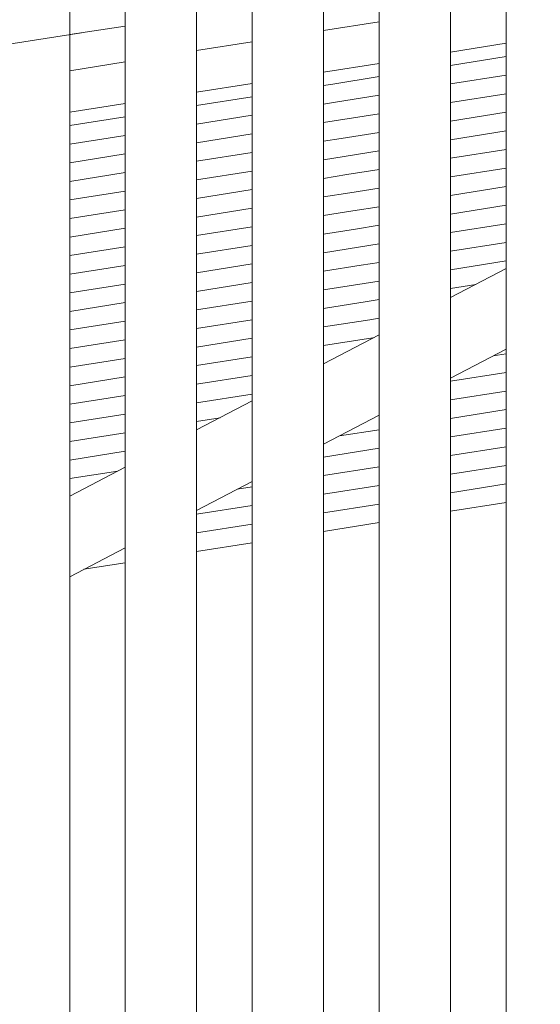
# Model space of a CAD drawing. Header units: millimetres. Extents: x -65 to 293624, y -1905 to 31061.
# Tile 208 of 256: x 113960 to 114288, y 22194 to 22814. Entities that reach past the tile are written whole.
import ezdxf

# ---------------------------------------------------------------- set-up
doc = ezdxf.new("R2010")
doc.units = ezdxf.units.MM
doc.header["$MEASUREMENT"] = 0
doc.linetypes.add('Hidden Line', pattern=[317.5, 211.666667, -105.833333])
for name, color, linetype in [('00 2D joon.AR', 7, 'Continuous'), ('1236 Katuslaed.AR', 7, 'Continuous'), ('1245 Sisehoovi varjestus.AR', 7, 'Continuous'), ('1263 Katuse alusserv.AR', 7, 'Continuous')]:
    doc.layers.add(name, color=color, linetype=linetype)

# ---------------------------------------------------------------- blocks, each defined once
blk = doc.blocks.new('*X2078', base_point=(20443.11, 12361.43))
at = {"layer": '1263 Katuse alusserv.AR', "color": 7, "linetype": 'Continuous', "lineweight": 13}
for p, q in [((114026.88, 22752.85), (113991.88, 22747.32)), ((114026.88, 22752.85), (113991.88, 22747.32)), ((114026.88, 22741.16), (113991.88, 22735.63)), ((114026.88, 22741.16), (113991.88, 22735.63)), ((114026.88, 22729.46), (113991.88, 22723.93)), ((114026.88, 22729.46), (113991.88, 22723.93)), ((114026.88, 22717.76), (113991.88, 22712.23)), ((114026.88, 22717.76), (113991.88, 22712.23)), ((114026.88, 22706.06), (113991.88, 22700.53)), ((114026.88, 22706.06), (113991.88, 22700.53)), ((114026.88, 22694.36), (113991.88, 22688.83)), ((114026.88, 22694.36), (113991.88, 22688.83)), ((114026.88, 22682.66), (113991.88, 22677.13)), ((114026.88, 22682.66), (113991.88, 22677.13)), ((114026.88, 22670.97), (113991.88, 22665.44)), ((114026.88, 22670.97), (113991.88, 22665.44)), ((114026.88, 22659.27), (113991.88, 22653.74)), ((114026.88, 22659.27), (113991.88, 22653.74)), ((114026.88, 22647.57), (113991.88, 22642.04)), ((114026.88, 22647.57), (113991.88, 22642.04)), ((114026.88, 22635.87), (113991.88, 22630.34)), ((114026.88, 22635.87), (113991.88, 22630.34)), ((114026.88, 22624.17), (113991.88, 22618.64)), ((114026.88, 22624.17), (113991.88, 22618.64)), ((114026.88, 22612.48), (113991.88, 22606.94)), ((114026.88, 22612.48), (113991.88, 22606.94)), ((114026.88, 22600.78), (113991.88, 22595.25)), ((114026.88, 22600.78), (113991.88, 22595.25)), ((114026.88, 22589.08), (113991.88, 22583.55)), ((114026.88, 22589.08), (113991.88, 22583.55)), ((114026.88, 22577.38), (113991.88, 22571.85)), ((114026.88, 22577.38), (113991.88, 22571.85)), ((114026.88, 22565.68), (113991.88, 22560.15)), ((114026.88, 22565.68), (113991.88, 22560.15)), ((114026.88, 22553.98), (113991.88, 22548.45)), ((114026.88, 22553.98), (113991.88, 22548.45)), ((114026.88, 22542.29), (113991.88, 22536.76)), ((114026.88, 22542.29), (113991.88, 22536.76)), ((114022.15, 22529.84), (113991.88, 22525.06)), ((114022.15, 22529.84), (113991.88, 22525.06))]:
    blk.add_line(p, q, dxfattribs=at)
blk = doc.blocks.new('*X2079', base_point=(20443.11, 12361.43))
at = {"layer": '1263 Katuse alusserv.AR', "color": 7, "linetype": 'Continuous', "lineweight": 13}
for p, q in [((114026.88, 22752.85), (113991.88, 22747.32)), ((114026.88, 22752.85), (113991.88, 22747.32)), ((114026.88, 22741.16), (113991.88, 22735.63)), ((114026.88, 22741.16), (113991.88, 22735.63)), ((114026.88, 22729.46), (113991.88, 22723.93)), ((114026.88, 22729.46), (113991.88, 22723.93)), ((114026.88, 22717.76), (113991.88, 22712.23)), ((114026.88, 22717.76), (113991.88, 22712.23)), ((114026.88, 22706.06), (113991.88, 22700.53)), ((114026.88, 22706.06), (113991.88, 22700.53)), ((114026.88, 22694.36), (113991.88, 22688.83)), ((114026.88, 22694.36), (113991.88, 22688.83)), ((114026.88, 22682.66), (113991.88, 22677.13)), ((114026.88, 22682.66), (113991.88, 22677.13)), ((114026.88, 22670.97), (113991.88, 22665.44)), ((114026.88, 22670.97), (113991.88, 22665.44)), ((114026.88, 22659.27), (113991.88, 22653.74)), ((114026.88, 22659.27), (113991.88, 22653.74)), ((114026.88, 22647.57), (113991.88, 22642.04)), ((114026.88, 22647.57), (113991.88, 22642.04)), ((114026.88, 22635.87), (113991.88, 22630.34)), ((114026.88, 22635.87), (113991.88, 22630.34)), ((114026.88, 22624.17), (113991.88, 22618.64)), ((114026.88, 22624.17), (113991.88, 22618.64)), ((114026.88, 22612.48), (113991.88, 22606.94)), ((114026.88, 22612.48), (113991.88, 22606.94)), ((114026.88, 22600.78), (113991.88, 22595.25)), ((114026.88, 22600.78), (113991.88, 22595.25)), ((114026.88, 22589.08), (113991.88, 22583.55)), ((114026.88, 22589.08), (113991.88, 22583.55)), ((114026.88, 22577.38), (113991.88, 22571.85)), ((114026.88, 22577.38), (113991.88, 22571.85)), ((114026.88, 22565.68), (113991.88, 22560.15)), ((114026.88, 22565.68), (113991.88, 22560.15)), ((114026.88, 22553.98), (113991.88, 22548.45)), ((114026.88, 22553.98), (113991.88, 22548.45)), ((114026.88, 22542.29), (113991.88, 22536.76)), ((114026.88, 22542.29), (113991.88, 22536.76)), ((114022.15, 22529.84), (113991.88, 22525.06)), ((114022.15, 22529.84), (113991.88, 22525.06))]:
    blk.add_line(p, q, dxfattribs=at)
blk = doc.blocks.new('*X2082', base_point=(20443.11, 12361.43))
at = {"layer": '1263 Katuse alusserv.AR', "color": 7, "linetype": 'Continuous', "lineweight": 13}
for p, q in [((114106.88, 22765.49), (114071.88, 22759.96)), ((114106.88, 22765.49), (114071.88, 22759.96)), ((114106.88, 22753.8), (114071.88, 22748.27)), ((114106.88, 22753.8), (114071.88, 22748.27)), ((114106.88, 22742.1), (114071.88, 22736.57)), ((114106.88, 22742.1), (114071.88, 22736.57)), ((114106.88, 22730.4), (114071.88, 22724.87)), ((114106.88, 22730.4), (114071.88, 22724.87)), ((114106.88, 22718.7), (114071.88, 22713.17)), ((114106.88, 22718.7), (114071.88, 22713.17)), ((114106.88, 22707), (114071.88, 22701.47)), ((114106.88, 22707), (114071.88, 22701.47)), ((114106.88, 22695.3), (114071.88, 22689.77)), ((114106.88, 22695.3), (114071.88, 22689.77)), ((114106.88, 22683.61), (114071.88, 22678.08)), ((114106.88, 22683.61), (114071.88, 22678.08)), ((114106.88, 22671.91), (114071.88, 22666.38)), ((114106.88, 22671.91), (114071.88, 22666.38)), ((114106.88, 22660.21), (114071.88, 22654.68)), ((114106.88, 22660.21), (114071.88, 22654.68)), ((114106.88, 22648.51), (114071.88, 22642.98)), ((114106.88, 22648.51), (114071.88, 22642.98)), ((114106.88, 22636.81), (114071.88, 22631.28)), ((114106.88, 22636.81), (114071.88, 22631.28)), ((114106.88, 22625.12), (114071.88, 22619.59)), ((114106.88, 22625.12), (114071.88, 22619.59)), ((114106.88, 22613.42), (114071.88, 22607.89)), ((114106.88, 22613.42), (114071.88, 22607.89)), ((114106.88, 22601.72), (114071.88, 22596.19)), ((114106.88, 22601.72), (114071.88, 22596.19)), ((114106.88, 22590.02), (114071.88, 22584.49)), ((114106.88, 22590.02), (114071.88, 22584.49)), ((114106.88, 22578.32), (114071.88, 22572.79)), ((114106.88, 22578.32), (114071.88, 22572.79)), ((114086.6, 22563.42), (114071.88, 22561.09)), ((114086.6, 22563.42), (114071.88, 22561.09))]:
    blk.add_line(p, q, dxfattribs=at)
blk = doc.blocks.new('*X2083', base_point=(20443.11, 12361.43))
at = {"layer": '1263 Katuse alusserv.AR', "color": 7, "linetype": 'Continuous', "lineweight": 13}
for p, q in [((114106.88, 22765.49), (114071.88, 22759.96)), ((114106.88, 22765.49), (114071.88, 22759.96)), ((114106.88, 22753.8), (114071.88, 22748.27)), ((114106.88, 22753.8), (114071.88, 22748.27)), ((114106.88, 22742.1), (114071.88, 22736.57)), ((114106.88, 22742.1), (114071.88, 22736.57)), ((114106.88, 22730.4), (114071.88, 22724.87)), ((114106.88, 22730.4), (114071.88, 22724.87)), ((114106.88, 22718.7), (114071.88, 22713.17)), ((114106.88, 22718.7), (114071.88, 22713.17)), ((114106.88, 22707), (114071.88, 22701.47)), ((114106.88, 22707), (114071.88, 22701.47)), ((114106.88, 22695.3), (114071.88, 22689.77)), ((114106.88, 22695.3), (114071.88, 22689.77)), ((114106.88, 22683.61), (114071.88, 22678.08)), ((114106.88, 22683.61), (114071.88, 22678.08)), ((114106.88, 22671.91), (114071.88, 22666.38)), ((114106.88, 22671.91), (114071.88, 22666.38)), ((114106.88, 22660.21), (114071.88, 22654.68)), ((114106.88, 22660.21), (114071.88, 22654.68)), ((114106.88, 22648.51), (114071.88, 22642.98)), ((114106.88, 22648.51), (114071.88, 22642.98)), ((114106.88, 22636.81), (114071.88, 22631.28)), ((114106.88, 22636.81), (114071.88, 22631.28)), ((114106.88, 22625.12), (114071.88, 22619.59)), ((114106.88, 22625.12), (114071.88, 22619.59)), ((114106.88, 22613.42), (114071.88, 22607.89)), ((114106.88, 22613.42), (114071.88, 22607.89)), ((114106.88, 22601.72), (114071.88, 22596.19)), ((114106.88, 22601.72), (114071.88, 22596.19)), ((114106.88, 22590.02), (114071.88, 22584.49)), ((114106.88, 22590.02), (114071.88, 22584.49)), ((114106.88, 22578.32), (114071.88, 22572.79)), ((114106.88, 22578.32), (114071.88, 22572.79)), ((114086.6, 22563.42), (114071.88, 22561.09)), ((114086.6, 22563.42), (114071.88, 22561.09))]:
    blk.add_line(p, q, dxfattribs=at)
blk = doc.blocks.new('*X2084', base_point=(20443.11, 12361.43))
at = {"layer": '1263 Katuse alusserv.AR', "color": 7, "linetype": 'Continuous', "lineweight": 13}
for p, q in [((114106.88, 22519.83), (114097.48, 22518.35)), ((114106.88, 22519.83), (114097.48, 22518.35)), ((114106.88, 22508.13), (114071.88, 22502.6)), ((114106.88, 22508.13), (114071.88, 22502.6)), ((114106.88, 22496.43), (114071.88, 22490.9)), ((114106.88, 22496.43), (114071.88, 22490.9))]:
    blk.add_line(p, q, dxfattribs=at)
blk = doc.blocks.new('*X2085', base_point=(20443.11, 12361.43))
at = {"layer": '1263 Katuse alusserv.AR', "color": 7, "linetype": 'Continuous', "lineweight": 13}
for p, q in [((114106.88, 22519.83), (114097.48, 22518.35)), ((114106.88, 22519.83), (114097.48, 22518.35)), ((114106.88, 22508.13), (114071.88, 22502.6)), ((114106.88, 22508.13), (114071.88, 22502.6)), ((114106.88, 22496.43), (114071.88, 22490.9)), ((114106.88, 22496.43), (114071.88, 22490.9))]:
    blk.add_line(p, q, dxfattribs=at)
blk = doc.blocks.new('*X2086', base_point=(20443.11, 12361.43))
at = {"layer": '1263 Katuse alusserv.AR', "color": 7, "linetype": 'Continuous', "lineweight": 13}
for p, q in [((114186.88, 22778.13), (114157.57, 22773.5)), ((114186.88, 22778.13), (114157.57, 22773.5)), ((114157.57, 22773.5), (114151.88, 22772.6)), ((114157.57, 22773.5), (114151.88, 22772.6)), ((114159.37, 22762.09), (114151.88, 22760.91)), ((114159.37, 22762.09), (114151.88, 22760.91)), ((114186.88, 22766.44), (114159.37, 22762.09)), ((114186.88, 22766.44), (114159.37, 22762.09)), ((114161.17, 22750.68), (114151.88, 22749.21)), ((114161.17, 22750.68), (114151.88, 22749.21)), ((114186.88, 22754.74), (114161.17, 22750.68)), ((114186.88, 22754.74), (114161.17, 22750.68)), ((114162.98, 22739.26), (114151.88, 22737.51)), ((114162.98, 22739.26), (114151.88, 22737.51)), ((114186.88, 22743.04), (114162.98, 22739.26)), ((114186.88, 22743.04), (114162.98, 22739.26)), ((114186.88, 22731.34), (114164.78, 22727.85)), ((114186.88, 22731.34), (114164.78, 22727.85)), ((114164.78, 22727.85), (114151.88, 22725.81)), ((114164.78, 22727.85), (114151.88, 22725.81)), ((114186.88, 22719.64), (114166.58, 22716.44)), ((114186.88, 22719.64), (114166.58, 22716.44)), ((114166.58, 22716.44), (114151.88, 22714.11)), ((114166.58, 22716.44), (114151.88, 22714.11)), ((114186.88, 22707.95), (114168.39, 22705.02)), ((114186.88, 22707.95), (114168.39, 22705.02)), ((114168.39, 22705.02), (114151.88, 22702.42)), ((114168.39, 22705.02), (114151.88, 22702.42)), ((114186.88, 22696.25), (114170.19, 22693.61)), ((114186.88, 22696.25), (114170.19, 22693.61)), ((114170.19, 22693.61), (114151.88, 22690.72)), ((114170.19, 22693.61), (114151.88, 22690.72)), ((114171.99, 22682.2), (114151.88, 22679.02)), ((114171.99, 22682.2), (114151.88, 22679.02)), ((114186.88, 22684.55), (114171.99, 22682.2)), ((114186.88, 22684.55), (114171.99, 22682.2)), ((114173.8, 22670.78), (114151.88, 22667.32)), ((114173.8, 22670.78), (114151.88, 22667.32)), ((114186.88, 22672.85), (114173.8, 22670.78)), ((114186.88, 22672.85), (114173.8, 22670.78)), ((114175.6, 22659.37), (114151.88, 22655.62)), ((114175.6, 22659.37), (114151.88, 22655.62)), ((114186.88, 22661.15), (114175.6, 22659.37)), ((114186.88, 22661.15), (114175.6, 22659.37)), ((114177.4, 22647.96), (114151.88, 22643.92)), ((114177.4, 22647.96), (114151.88, 22643.92)), ((114186.88, 22649.45), (114177.4, 22647.96)), ((114186.88, 22649.45), (114177.4, 22647.96)), ((114179.21, 22636.54), (114151.88, 22632.23)), ((114179.21, 22636.54), (114151.88, 22632.23)), ((114186.88, 22637.76), (114179.21, 22636.54)), ((114186.88, 22637.76), (114179.21, 22636.54)), ((114186.88, 22626.06), (114181.01, 22625.13)), ((114186.88, 22626.06), (114181.01, 22625.13)), ((114181.01, 22625.13), (114151.88, 22620.53)), ((114181.01, 22625.13), (114151.88, 22620.53)), ((114182.81, 22613.72), (114151.88, 22608.83)), ((114182.81, 22613.72), (114151.88, 22608.83)), ((114183.27, 22613.79), (114182.81, 22613.72)), ((114183.27, 22613.79), (114182.81, 22613.72))]:
    blk.add_line(p, q, dxfattribs=at)
blk = doc.blocks.new('*X2087', base_point=(20443.11, 12361.43))
at = {"layer": '1263 Katuse alusserv.AR', "color": 7, "linetype": 'Continuous', "lineweight": 13}
for p, q in [((114186.88, 22778.13), (114157.57, 22773.5)), ((114186.88, 22778.13), (114157.57, 22773.5)), ((114157.57, 22773.5), (114151.88, 22772.6)), ((114157.57, 22773.5), (114151.88, 22772.6)), ((114159.37, 22762.09), (114151.88, 22760.91)), ((114159.37, 22762.09), (114151.88, 22760.91)), ((114186.88, 22766.44), (114159.37, 22762.09)), ((114186.88, 22766.44), (114159.37, 22762.09)), ((114161.17, 22750.68), (114151.88, 22749.21)), ((114161.17, 22750.68), (114151.88, 22749.21)), ((114186.88, 22754.74), (114161.17, 22750.68)), ((114186.88, 22754.74), (114161.17, 22750.68)), ((114162.98, 22739.26), (114151.88, 22737.51)), ((114162.98, 22739.26), (114151.88, 22737.51)), ((114186.88, 22743.04), (114162.98, 22739.26)), ((114186.88, 22743.04), (114162.98, 22739.26)), ((114186.88, 22731.34), (114164.78, 22727.85)), ((114186.88, 22731.34), (114164.78, 22727.85)), ((114164.78, 22727.85), (114151.88, 22725.81)), ((114164.78, 22727.85), (114151.88, 22725.81)), ((114186.88, 22719.64), (114166.58, 22716.44)), ((114186.88, 22719.64), (114166.58, 22716.44)), ((114166.58, 22716.44), (114151.88, 22714.11)), ((114166.58, 22716.44), (114151.88, 22714.11)), ((114186.88, 22707.95), (114168.39, 22705.02)), ((114186.88, 22707.95), (114168.39, 22705.02)), ((114168.39, 22705.02), (114151.88, 22702.42)), ((114168.39, 22705.02), (114151.88, 22702.42)), ((114186.88, 22696.25), (114170.19, 22693.61)), ((114186.88, 22696.25), (114170.19, 22693.61)), ((114170.19, 22693.61), (114151.88, 22690.72)), ((114170.19, 22693.61), (114151.88, 22690.72)), ((114171.99, 22682.2), (114151.88, 22679.02)), ((114171.99, 22682.2), (114151.88, 22679.02)), ((114186.88, 22684.55), (114171.99, 22682.2)), ((114186.88, 22684.55), (114171.99, 22682.2)), ((114173.8, 22670.78), (114151.88, 22667.32)), ((114173.8, 22670.78), (114151.88, 22667.32)), ((114186.88, 22672.85), (114173.8, 22670.78)), ((114186.88, 22672.85), (114173.8, 22670.78)), ((114175.6, 22659.37), (114151.88, 22655.62)), ((114175.6, 22659.37), (114151.88, 22655.62)), ((114186.88, 22661.15), (114175.6, 22659.37)), ((114186.88, 22661.15), (114175.6, 22659.37)), ((114177.4, 22647.96), (114151.88, 22643.92)), ((114177.4, 22647.96), (114151.88, 22643.92)), ((114186.88, 22649.45), (114177.4, 22647.96)), ((114186.88, 22649.45), (114177.4, 22647.96)), ((114179.21, 22636.54), (114151.88, 22632.23)), ((114179.21, 22636.54), (114151.88, 22632.23)), ((114186.88, 22637.76), (114179.21, 22636.54)), ((114186.88, 22637.76), (114179.21, 22636.54)), ((114186.88, 22626.06), (114181.01, 22625.13)), ((114186.88, 22626.06), (114181.01, 22625.13)), ((114181.01, 22625.13), (114151.88, 22620.53)), ((114181.01, 22625.13), (114151.88, 22620.53)), ((114182.81, 22613.72), (114151.88, 22608.83)), ((114182.81, 22613.72), (114151.88, 22608.83)), ((114183.27, 22613.79), (114182.81, 22613.72)), ((114183.27, 22613.79), (114182.81, 22613.72))]:
    blk.add_line(p, q, dxfattribs=at)
blk = doc.blocks.new('*X2088', base_point=(20443.11, 12361.43))
at = {"layer": '1263 Katuse alusserv.AR', "color": 7, "linetype": 'Continuous', "lineweight": 13}
for p, q in [((114186.88, 22555.87), (114161.93, 22551.93)), ((114186.88, 22555.87), (114161.93, 22551.93)), ((114186.88, 22544.17), (114151.88, 22538.64)), ((114186.88, 22544.17), (114151.88, 22538.64)), ((114186.88, 22532.47), (114151.88, 22526.94)), ((114186.88, 22532.47), (114151.88, 22526.94)), ((114186.88, 22520.77), (114151.88, 22515.24)), ((114186.88, 22520.77), (114151.88, 22515.24)), ((114186.88, 22509.07), (114151.88, 22503.54)), ((114186.88, 22509.07), (114151.88, 22503.54))]:
    blk.add_line(p, q, dxfattribs=at)
blk = doc.blocks.new('*X2089', base_point=(20443.11, 12361.43))
at = {"layer": '1263 Katuse alusserv.AR', "color": 7, "linetype": 'Continuous', "lineweight": 13}
for p, q in [((114186.88, 22555.87), (114161.93, 22551.93)), ((114186.88, 22555.87), (114161.93, 22551.93)), ((114186.88, 22544.17), (114151.88, 22538.64)), ((114186.88, 22544.17), (114151.88, 22538.64)), ((114186.88, 22532.47), (114151.88, 22526.94)), ((114186.88, 22532.47), (114151.88, 22526.94)), ((114186.88, 22520.77), (114151.88, 22515.24)), ((114186.88, 22520.77), (114151.88, 22515.24)), ((114186.88, 22509.07), (114151.88, 22503.54)), ((114186.88, 22509.07), (114151.88, 22503.54))]:
    blk.add_line(p, q, dxfattribs=at)
blk = doc.blocks.new('*X2090', base_point=(20443.11, 12361.43))
at = {"layer": '1263 Katuse alusserv.AR', "color": 7, "linetype": 'Continuous', "lineweight": 13}
for p, q in [((114266.88, 22790.78), (114231.88, 22785.25)), ((114266.88, 22790.78), (114231.88, 22785.25)), ((114266.88, 22779.08), (114231.88, 22773.55)), ((114266.88, 22779.08), (114231.88, 22773.55)), ((114266.88, 22767.38), (114231.88, 22761.85)), ((114266.88, 22767.38), (114231.88, 22761.85)), ((114266.88, 22755.68), (114231.88, 22750.15)), ((114266.88, 22755.68), (114231.88, 22750.15)), ((114266.88, 22743.98), (114231.88, 22738.45)), ((114266.88, 22743.98), (114231.88, 22738.45)), ((114266.88, 22732.28), (114231.88, 22726.75)), ((114266.88, 22732.28), (114231.88, 22726.75)), ((114266.88, 22720.59), (114231.88, 22715.06)), ((114266.88, 22720.59), (114231.88, 22715.06)), ((114266.88, 22708.89), (114231.88, 22703.36)), ((114266.88, 22708.89), (114231.88, 22703.36)), ((114266.88, 22697.19), (114231.88, 22691.66)), ((114266.88, 22697.19), (114231.88, 22691.66)), ((114266.88, 22685.49), (114231.88, 22679.96)), ((114266.88, 22685.49), (114231.88, 22679.96)), ((114266.88, 22673.79), (114231.88, 22668.26)), ((114266.88, 22673.79), (114231.88, 22668.26)), ((114266.88, 22662.09), (114231.88, 22656.56)), ((114266.88, 22662.09), (114231.88, 22656.56)), ((114247.73, 22647.37), (114231.88, 22644.87)), ((114247.73, 22647.37), (114231.88, 22644.87))]:
    blk.add_line(p, q, dxfattribs=at)
blk = doc.blocks.new('*X2091', base_point=(20443.11, 12361.43))
at = {"layer": '1263 Katuse alusserv.AR', "color": 7, "linetype": 'Continuous', "lineweight": 13}
for p, q in [((114266.88, 22790.78), (114231.88, 22785.25)), ((114266.88, 22790.78), (114231.88, 22785.25)), ((114266.88, 22779.08), (114231.88, 22773.55)), ((114266.88, 22779.08), (114231.88, 22773.55)), ((114266.88, 22767.38), (114231.88, 22761.85)), ((114266.88, 22767.38), (114231.88, 22761.85)), ((114266.88, 22755.68), (114231.88, 22750.15)), ((114266.88, 22755.68), (114231.88, 22750.15)), ((114266.88, 22743.98), (114231.88, 22738.45)), ((114266.88, 22743.98), (114231.88, 22738.45)), ((114266.88, 22732.28), (114231.88, 22726.75)), ((114266.88, 22732.28), (114231.88, 22726.75)), ((114266.88, 22720.59), (114231.88, 22715.06)), ((114266.88, 22720.59), (114231.88, 22715.06)), ((114266.88, 22708.89), (114231.88, 22703.36)), ((114266.88, 22708.89), (114231.88, 22703.36)), ((114266.88, 22697.19), (114231.88, 22691.66)), ((114266.88, 22697.19), (114231.88, 22691.66)), ((114266.88, 22685.49), (114231.88, 22679.96)), ((114266.88, 22685.49), (114231.88, 22679.96)), ((114266.88, 22673.79), (114231.88, 22668.26)), ((114266.88, 22673.79), (114231.88, 22668.26)), ((114266.88, 22662.09), (114231.88, 22656.56)), ((114266.88, 22662.09), (114231.88, 22656.56)), ((114247.73, 22647.37), (114231.88, 22644.87)), ((114247.73, 22647.37), (114231.88, 22644.87))]:
    blk.add_line(p, q, dxfattribs=at)
blk = doc.blocks.new('*X2092', base_point=(20443.11, 12361.43))
at = {"layer": '1263 Katuse alusserv.AR', "color": 7, "linetype": 'Continuous', "lineweight": 13}
for p, q in [((114266.88, 22603.6), (114258.6, 22602.3)), ((114266.88, 22603.6), (114258.6, 22602.3)), ((114266.88, 22591.9), (114231.88, 22586.37)), ((114266.88, 22591.9), (114231.88, 22586.37)), ((114266.88, 22580.21), (114231.88, 22574.68)), ((114266.88, 22580.21), (114231.88, 22574.68)), ((114266.88, 22568.51), (114231.88, 22562.98)), ((114266.88, 22568.51), (114231.88, 22562.98)), ((114266.88, 22556.81), (114231.88, 22551.28)), ((114266.88, 22556.81), (114231.88, 22551.28)), ((114266.88, 22545.11), (114231.88, 22539.58)), ((114266.88, 22545.11), (114231.88, 22539.58)), ((114266.88, 22533.41), (114231.88, 22527.88)), ((114266.88, 22533.41), (114231.88, 22527.88)), ((114266.88, 22521.72), (114231.88, 22516.18)), ((114266.88, 22521.72), (114231.88, 22516.18))]:
    blk.add_line(p, q, dxfattribs=at)
blk = doc.blocks.new('*X2093', base_point=(20443.11, 12361.43))
at = {"layer": '1263 Katuse alusserv.AR', "color": 7, "linetype": 'Continuous', "lineweight": 13}
for p, q in [((114266.88, 22603.6), (114258.6, 22602.3)), ((114266.88, 22603.6), (114258.6, 22602.3)), ((114266.88, 22591.9), (114231.88, 22586.37)), ((114266.88, 22591.9), (114231.88, 22586.37)), ((114266.88, 22580.21), (114231.88, 22574.68)), ((114266.88, 22580.21), (114231.88, 22574.68)), ((114266.88, 22568.51), (114231.88, 22562.98)), ((114266.88, 22568.51), (114231.88, 22562.98)), ((114266.88, 22556.81), (114231.88, 22551.28)), ((114266.88, 22556.81), (114231.88, 22551.28)), ((114266.88, 22545.11), (114231.88, 22539.58)), ((114266.88, 22545.11), (114231.88, 22539.58)), ((114266.88, 22533.41), (114231.88, 22527.88)), ((114266.88, 22533.41), (114231.88, 22527.88)), ((114266.88, 22521.72), (114231.88, 22516.18)), ((114266.88, 22521.72), (114231.88, 22516.18))]:
    blk.add_line(p, q, dxfattribs=at)
blk = doc.blocks.new('Section Element_1680_3', base_point=(20443.11, 12361.43))
at = {"layer": '1263 Katuse alusserv.AR', "color": 7, "linetype": 'Continuous', "lineweight": 13}
for p, q in [((114231.88, 22504.49), (114266.88, 22510.02)), ((114151.88, 22491.85), (114186.88, 22497.38)), ((114071.88, 22479.21), (114106.88, 22484.74)), ((114000.8, 22467.98), (114026.88, 22472.1))]:
    blk.add_line(p, q, dxfattribs=at)
at = {"layer": '1263 Katuse alusserv.AR', "lineweight": 0}
for name in ['*X2090', '*X2091', '*X2086', '*X2087', '*X2082', '*X2083', '*X2078', '*X2079', '*X2092', '*X2093', '*X2088', '*X2089', '*X2084', '*X2085']:
    blk.add_blockref(name, (20443.11, 12361.43), dxfattribs=at)
blk = doc.blocks.new('Section Element_1743_3', base_point=(20443.11, 12361.43))
at = {"layer": '1245 Sisehoovi varjestus.AR', "color": 7, "linetype": 'Continuous', "lineweight": 13}
blk.add_line((113991.88, 20127.86), (113991.88, 22856.54), dxfattribs=at)
blk = doc.blocks.new('Section Element_1744_3', base_point=(20443.11, 12361.43))
at = {"layer": '1245 Sisehoovi varjestus.AR', "color": 7, "linetype": 'Continuous', "lineweight": 13}
for p, q in [((114071.88, 20169.55), (114071.88, 22868.88)), ((114026.88, 20169.55), (114026.88, 22861.94))]:
    blk.add_line(p, q, dxfattribs=at)
blk = doc.blocks.new('Section Element_1745_3', base_point=(20443.11, 12361.43))
at = {"layer": '1245 Sisehoovi varjestus.AR', "color": 7, "linetype": 'Continuous', "lineweight": 13}
for p, q in [((114151.88, 20211.23), (114151.88, 22881.22)), ((114106.88, 20211.23), (114106.88, 22874.28))]:
    blk.add_line(p, q, dxfattribs=at)
blk = doc.blocks.new('Section Element_1746_3', base_point=(20443.11, 12361.43))
at = {"layer": '1245 Sisehoovi varjestus.AR', "color": 7, "linetype": 'Continuous', "lineweight": 13}
for p, q in [((114231.88, 20252.91), (114231.88, 22893.56)), ((114186.88, 20252.91), (114186.88, 22886.62))]:
    blk.add_line(p, q, dxfattribs=at)
blk = doc.blocks.new('Section Element_1747_3', base_point=(20443.11, 12361.43))
at = {"layer": '1245 Sisehoovi varjestus.AR', "color": 7, "linetype": 'Continuous', "lineweight": 13}
blk.add_line((114266.88, 20294.59), (114266.88, 22898.96), dxfattribs=at)
blk = doc.blocks.new('Section Element_1921_3', base_point=(20443.11, 12361.43))
at = {"layer": '1245 Sisehoovi varjestus.AR', "color": 7, "linetype": 'Continuous', "lineweight": 13}
for p, q in [((114266.88, 22657.35), (114231.88, 22639.11)), ((114186.88, 22615.67), (114151.88, 22597.43)), ((114266.88, 22606.61), (114231.88, 22588.37)), ((114106.88, 22573.99), (114071.88, 22555.75)), ((114186.88, 22564.93), (114151.88, 22546.69)), ((114026.88, 22532.3), (113991.88, 22514.07)), ((114106.88, 22523.24), (114071.88, 22505.01)), ((114026.88, 22481.56), (113991.88, 22463.33))]:
    blk.add_line(p, q, dxfattribs=at)
blk = doc.blocks.new('Section Element_1947_3', base_point=(20443.11, 12361.43))
at = {"layer": '1245 Sisehoovi varjestus.AR', "color": 7, "linetype": 'Continuous', "lineweight": 13}
for p, q in [((114186.88, 22812.69), (114151.88, 22807.16)), ((114106.88, 22800.05), (114071.88, 22794.52)), ((114266.88, 22799.13), (114231.88, 22793.6)), ((114026.88, 22787.41), (113991.88, 22781.88)), ((114186.88, 22786.49), (114151.88, 22780.96)), ((114106.88, 22773.85), (114071.88, 22768.32)), ((114026.88, 22761.21), (113991.88, 22755.68))]:
    blk.add_line(p, q, dxfattribs=at)
blk = doc.blocks.new('Section Element_3000_3', base_point=(20443.11, 12361.43))
at = {"layer": '1236 Katuslaed.AR', "color": 7, "linetype": 'Continuous', "lineweight": 13}
blk.add_line((114026.88, 22810.02), (113991.88, 22804.58), dxfattribs=at)

msp = doc.modelspace()

# ---------------------------------------------------------------- linework, layer by layer
at = {"layer": '00 2D joon.AR', "color": 41, "linetype": 'Hidden Line', "lineweight": 13, "true_color": 0xffeda8, "flags": 128}
msp.add_lwpolyline([(107541.94, 21835.68), (107546.85, 21804.06), (129116.9, 25152.59), (129111.99, 25184.21)], close=True, dxfattribs=at)

# ---------------------------------------------------------------- block references
at = {"layer": '1236 Katuslaed.AR', "lineweight": 0}
msp.add_blockref('Section Element_3000_3', (20443.11, 12361.43), dxfattribs=at)
at = {"layer": '1245 Sisehoovi varjestus.AR', "lineweight": 0}
for name in ['Section Element_1947_3', 'Section Element_1747_3', 'Section Element_1746_3', 'Section Element_1745_3', 'Section Element_1744_3', 'Section Element_1743_3', 'Section Element_1921_3']:
    msp.add_blockref(name, (20443.11, 12361.43), dxfattribs=at)
at = {"layer": '1263 Katuse alusserv.AR', "lineweight": 0}
msp.add_blockref('Section Element_1680_3', (20443.11, 12361.43), dxfattribs=at)

doc.saveas('drawing.dxf')
